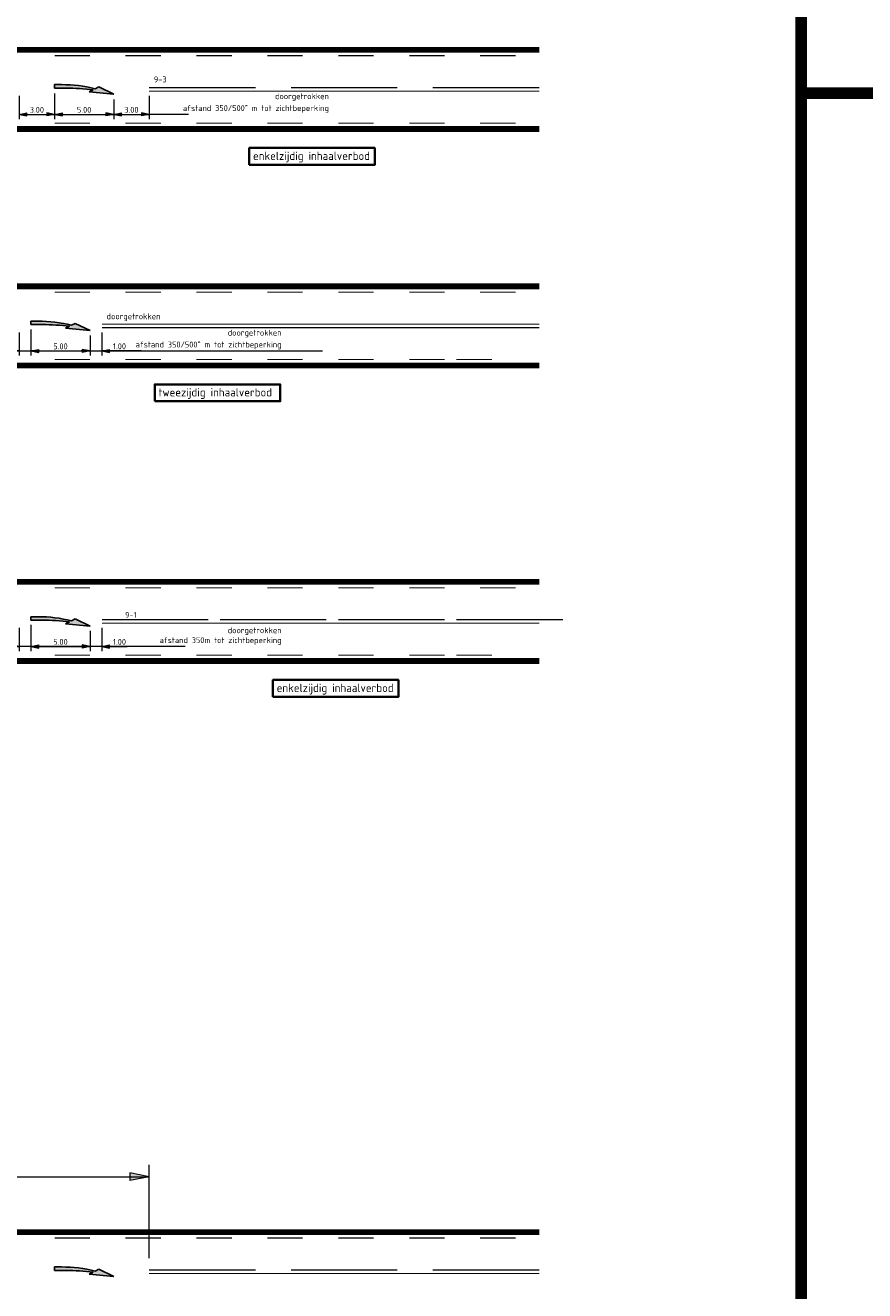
# Model space of a CAD drawing. Header units: metres. Extents: x -699 to 2316, y -1199 to 781.
# Tile 24 of 256: x 79 to 150, y -425 to -318. Entities that reach past the tile are written whole.
import ezdxf

# ---------------------------------------------------------------- set-up
doc = ezdxf.new("R2010")
doc.units = ezdxf.units.M
doc.header["$PDMODE"] = 1
for name, pattern in [('VW-1-1_STREEP', [2, 1, -1]), ('VW-3-3_STREEP', [6, 3, -3]), ('VW-9-3_STREEP', [12, 9, -3])]:
    doc.linetypes.add(name, pattern=pattern)
for name, color, linetype, lineweight in [('N-WA-VW-MARKERING_DYNAMISCH-G', 7, 'Continuous', 35), ('N-WA-VW-MARKERING_PIJL-S', 7, 'Continuous', 25), ('N-WE-VH-KANTVERHARDING-G', 210, 'Continuous', 35), ('N-WE-VW-MARKERING_LANGS_STREEP_33-G', 7, 'VW-3-3_STREEP', 13), ('N-WE-VW-MARKERING_LANGS_STREEP_93-G', 7, 'VW-9-3_STREEP', 13), ('N-WE-VW-MARKERING_LANGS_STREEP_DOORGETROKKEN_010-G', 7, 'Continuous', 13), ('X-XX-AL-M', 7, 'Continuous', 18), ('X-XX-AL-T25', 7, 'Continuous', 25), ('X-XX-AL-T35', 50, 'Continuous', 35)]:
    doc.layers.add(name, color=color, linetype=linetype, lineweight=lineweight)
doc.layers.add('X-XX-AL-TEKENBLAD_VIEWPORT-G', color=7, linetype='Continuous', lineweight=18, plot=False)
doc.styles.add('NLCS-ISO', font='NLCS-ISO.ttf')
doc.styles.add('NLCS-ISO Standaard', font='NLCS-ISO.ttf')
doc.dimstyles.new('NLCS-M200-T25-Pijl-A', dxfattribs={"dimtxt": 0.5, "dimasz": 0.375, "dimexe": 0.4, "dimexo": 0.4, "dimgap": 0.14, "dimtad": 1, "dimlfac": -1, "dimzin": 0, "dimdsep": 46, "dimtxsty": 'NLCS-ISO Standaard', "dimblk": 'Pijl', "dimblk1": 'Pijl', "dimblk2": 'Pijl', "dimcen": 2.5, "dimdle": 2, "dimclrd": 256, "dimclre": 256, "dimclrt": 256, "dimadec": 0, "dimazin": 0, "dimtfac": 1, "dimtofl": 0, "dimtmove": 0, "dimatfit": 3, "dimldrblk": 'Pijl', "dimfxl": 1, "dimtolj": 1, "dimtzin": 0, "dimlwd": 18, "dimlwe": 18, "dimarcsym": 0})
doc.dimstyles.new('NLCS-M500-T25-Pijl-A', dxfattribs={"dimtxt": 1.25, "dimasz": 0.9375, "dimexe": 1, "dimexo": 1, "dimgap": 0.35, "dimtad": 1, "dimlfac": -1, "dimzin": 0, "dimdsep": 46, "dimtxsty": 'NLCS-ISO Standaard', "dimblk": 'Pijl', "dimblk1": 'Pijl', "dimblk2": 'Pijl', "dimcen": 2.5, "dimdle": 2, "dimclrd": 256, "dimclre": 256, "dimclrt": 256, "dimadec": 0, "dimazin": 0, "dimtfac": 1, "dimtofl": 0, "dimtmove": 0, "dimatfit": 3, "dimldrblk": 'Pijl', "dimfxl": 1, "dimtolj": 1, "dimtzin": 0, "dimlwd": 18, "dimlwe": 18, "dimarcsym": 0})

# ---------------------------------------------------------------- blocks, each defined once
blk = doc.blocks.new('Pijl')
h = blk.add_hatch(color=256)
h.paths.add_polyline_path([(0, 0), (-1.75, 0.35), (-1.75, 0)])
h.paths.add_polyline_path([(-1.75, 0), (-1.75, -0.35), (0, 0)])
for p, q in [((-1.9, 0), (0, 0)), ((0, 0), (-1.75, 0.35)), ((-1.75, 0.35), (-1.75, -0.35)), ((0, 0), (-1.75, -0.35))]:
    blk.add_line(p, q)
blk = doc.blocks.new('*D190')
at = {"layer": 'Defpoints', "color": 0, "transparency": 16777216}
for p in [(78.91, -343.23), (79.91, -342.98), (79.91, -345.2)]:
    blk.add_point(p, dxfattribs=at)
at = {"layer": 'X-XX-AL-M', "lineweight": 18, "transparency": 16777216}
for p, q in [((79.91, -343.38), (79.91, -345.6)), ((78.91, -343.63), (78.91, -345.6)), ((78.53, -345.2), (76.78, -345.2)), ((80.28, -345.2), (80.66, -345.2))]:
    blk.add_line(p, q, dxfattribs=at)
at = {"layer": 'X-XX-AL-M', "lineweight": 18, "transparency": 16777216, "xscale": 0.375, "yscale": 0.375, "zscale": 0.375}
blk.add_blockref('Pijl', (78.91, -345.2), dxfattribs=at)
at = {"layer": 'X-XX-AL-M', "lineweight": 18, "transparency": 16777216, "xscale": 0.375, "yscale": 0.375, "zscale": 0.375, "rotation": 180}
blk.add_blockref('Pijl', (79.91, -345.2), dxfattribs=at)
at = {"layer": 'X-XX-AL-M', "transparency": 16777216, "insert": (77.42, -344.81), "char_height": 0.5, "attachment_point": 5, "style": 'NLCS-ISO Standaard'}
blk.add_mtext('\\A1;1.00', dxfattribs=at)
blk = doc.blocks.new('*D191')
at = {"layer": 'Defpoints', "color": 0, "transparency": 16777216}
for p in [(79.91, -342.98), (84.91, -343.49), (84.91, -345.2)]:
    blk.add_point(p, dxfattribs=at)
at = {"layer": 'X-XX-AL-M', "lineweight": 18, "transparency": 16777216}
for p, q in [((79.91, -343.38), (79.91, -345.6)), ((84.91, -343.89), (84.91, -345.6)), ((80.28, -345.2), (84.53, -345.2))]:
    blk.add_line(p, q, dxfattribs=at)
at = {"layer": 'X-XX-AL-M', "lineweight": 18, "transparency": 16777216, "xscale": 0.375, "yscale": 0.375, "zscale": 0.375, "rotation": 180}
blk.add_blockref('Pijl', (79.91, -345.2), dxfattribs=at)
at = {"layer": 'X-XX-AL-M', "lineweight": 18, "transparency": 16777216, "xscale": 0.375, "yscale": 0.375, "zscale": 0.375}
blk.add_blockref('Pijl', (84.91, -345.2), dxfattribs=at)
at = {"layer": 'X-XX-AL-M', "transparency": 16777216, "insert": (82.41, -344.81), "char_height": 0.5, "attachment_point": 5, "style": 'NLCS-ISO Standaard'}
blk.add_mtext('\\A1;5.00', dxfattribs=at)
blk = doc.blocks.new('*D192')
at = {"layer": 'Defpoints', "color": 0, "transparency": 16777216}
for p in [(84.91, -343.49), (85.91, -343.23), (85.91, -345.2)]:
    blk.add_point(p, dxfattribs=at)
at = {"layer": 'X-XX-AL-M', "lineweight": 18, "transparency": 16777216}
for p, q in [((84.91, -343.89), (84.91, -345.6)), ((85.91, -343.63), (85.91, -345.6)), ((84.53, -345.2), (84.16, -345.2)), ((86.28, -345.2), (88.04, -345.2))]:
    blk.add_line(p, q, dxfattribs=at)
at = {"layer": 'X-XX-AL-M', "lineweight": 18, "transparency": 16777216, "xscale": 0.375, "yscale": 0.375, "zscale": 0.375}
blk.add_blockref('Pijl', (84.91, -345.2), dxfattribs=at)
at = {"layer": 'X-XX-AL-M', "lineweight": 18, "transparency": 16777216, "xscale": 0.375, "yscale": 0.375, "zscale": 0.375, "rotation": 180}
blk.add_blockref('Pijl', (85.91, -345.2), dxfattribs=at)
at = {"layer": 'X-XX-AL-M', "transparency": 16777216, "insert": (87.4, -344.81), "char_height": 0.5, "attachment_point": 5, "style": 'NLCS-ISO Standaard'}
blk.add_mtext('\\A1;1.00', dxfattribs=at)
blk = doc.blocks.new('*D290')
at = {"layer": 'Defpoints', "color": 0, "transparency": 16777216}
for p in [(89.91, -415.05), (-50.09, -422.68), (89.91, -422.93)]:
    blk.add_point(p, dxfattribs=at)
at = {"layer": 'X-XX-AL-M', "lineweight": 18, "transparency": 16777216}
for p, q in [((-50.09, -421.68), (-50.09, -414.05)), ((89.91, -421.93), (89.91, -414.05)), ((-49.15, -415.05), (88.97, -415.05))]:
    blk.add_line(p, q, dxfattribs=at)
at = {"layer": 'X-XX-AL-M', "lineweight": 18, "transparency": 16777216, "xscale": 0.9375, "yscale": 0.9375, "zscale": 0.9375, "rotation": 180}
blk.add_blockref('Pijl', (-50.09, -415.05), dxfattribs=at)
at = {"layer": 'X-XX-AL-M', "lineweight": 18, "transparency": 16777216, "xscale": 0.9375, "yscale": 0.9375, "zscale": 0.9375}
blk.add_blockref('Pijl', (89.91, -415.05), dxfattribs=at)
at = {"layer": 'X-XX-AL-M', "transparency": 16777216, "insert": (19.91, -414.08), "char_height": 1.25, "attachment_point": 5, "style": 'NLCS-ISO Standaard'}
blk.add_mtext('\\A1;140m', dxfattribs=at)
blk = doc.blocks.new('*D361')
at = {"layer": 'Defpoints', "color": 0, "transparency": 16777216}
for p in [(81.91, -323.03), (78.91, -323.23), (81.91, -325.2)]:
    blk.add_point(p, dxfattribs=at)
at = {"layer": 'X-XX-AL-M', "lineweight": 18, "transparency": 16777216}
for p, q in [((78.91, -323.63), (78.91, -325.6)), ((81.91, -323.43), (81.91, -325.6)), ((79.28, -325.2), (81.53, -325.2))]:
    blk.add_line(p, q, dxfattribs=at)
at = {"layer": 'X-XX-AL-M', "lineweight": 18, "transparency": 16777216, "xscale": 0.375, "yscale": 0.375, "zscale": 0.375, "rotation": 180}
blk.add_blockref('Pijl', (78.91, -325.2), dxfattribs=at)
at = {"layer": 'X-XX-AL-M', "lineweight": 18, "transparency": 16777216, "xscale": 0.375, "yscale": 0.375, "zscale": 0.375}
blk.add_blockref('Pijl', (81.91, -325.2), dxfattribs=at)
at = {"layer": 'X-XX-AL-M', "transparency": 16777216, "insert": (80.41, -324.81), "char_height": 0.5, "attachment_point": 5, "style": 'NLCS-ISO Standaard'}
blk.add_mtext('\\A1;3.00', dxfattribs=at)
blk = doc.blocks.new('*D362')
at = {"layer": 'Defpoints', "color": 0, "transparency": 16777216}
for p in [(81.91, -323.03), (86.91, -323.54), (86.91, -325.2)]:
    blk.add_point(p, dxfattribs=at)
at = {"layer": 'X-XX-AL-M', "lineweight": 18, "transparency": 16777216}
for p, q in [((81.91, -323.43), (81.91, -325.6)), ((86.91, -323.94), (86.91, -325.6)), ((82.28, -325.2), (86.53, -325.2))]:
    blk.add_line(p, q, dxfattribs=at)
at = {"layer": 'X-XX-AL-M', "lineweight": 18, "transparency": 16777216, "xscale": 0.375, "yscale": 0.375, "zscale": 0.375, "rotation": 180}
blk.add_blockref('Pijl', (81.91, -325.2), dxfattribs=at)
at = {"layer": 'X-XX-AL-M', "lineweight": 18, "transparency": 16777216, "xscale": 0.375, "yscale": 0.375, "zscale": 0.375}
blk.add_blockref('Pijl', (86.91, -325.2), dxfattribs=at)
at = {"layer": 'X-XX-AL-M', "transparency": 16777216, "insert": (84.41, -324.81), "char_height": 0.5, "attachment_point": 5, "style": 'NLCS-ISO Standaard'}
blk.add_mtext('\\A1;5.00', dxfattribs=at)
blk = doc.blocks.new('*D363')
at = {"layer": 'Defpoints', "color": 0, "transparency": 16777216}
for p in [(86.91, -323.54), (89.91, -323.23), (89.91, -325.2)]:
    blk.add_point(p, dxfattribs=at)
at = {"layer": 'X-XX-AL-M', "lineweight": 18, "transparency": 16777216}
for p, q in [((86.91, -323.94), (86.91, -325.6)), ((89.91, -323.63), (89.91, -325.6)), ((87.28, -325.2), (89.53, -325.2))]:
    blk.add_line(p, q, dxfattribs=at)
at = {"layer": 'X-XX-AL-M', "lineweight": 18, "transparency": 16777216, "xscale": 0.375, "yscale": 0.375, "zscale": 0.375, "rotation": 180}
blk.add_blockref('Pijl', (86.91, -325.2), dxfattribs=at)
at = {"layer": 'X-XX-AL-M', "lineweight": 18, "transparency": 16777216, "xscale": 0.375, "yscale": 0.375, "zscale": 0.375}
blk.add_blockref('Pijl', (89.91, -325.2), dxfattribs=at)
at = {"layer": 'X-XX-AL-M', "transparency": 16777216, "insert": (88.41, -324.81), "char_height": 0.5, "attachment_point": 5, "style": 'NLCS-ISO Standaard'}
blk.add_mtext('\\A1;3.00', dxfattribs=at)
blk = doc.blocks.new('N-SVW-MARKERING_PIJL_VERDRIJF_RE_5.0')
h = blk.add_hatch(color=256)
h.paths.add_polyline_path([(5, -0.66), (2.92, -0.46), (3.27, -0.28, 0.004791), (2.89, -0.24), (4.15, -0.24)])
h.paths.add_polyline_path([(3.43, -0.2), (3.75, -0.04), (4.15, -0.24), (2.89, -0.24, 0.024122), (0.96, -0.15), (0, -0.15), (0, 0.15), (0.6, 0.15, -0.062013)])
for p, q in [((0, 0.15), (0.6, 0.15)), ((0, -0.15), (0, 0.15)), ((0, -0.15), (0.96, -0.15)), ((2.92, -0.46), (3.27, -0.28)), ((5, -0.66), (2.92, -0.46)), ((3.75, -0.04), (3.43, -0.2)), ((5, -0.66), (3.75, -0.04))]:
    blk.add_line(p, q)
for centre, radius, start, end in [((0.61, -11.39), 11.54, 75.8527, 90.0468), ((0.99, -20.17), 20.02, 83.4664, 90.0916)]:
    blk.add_arc(centre, radius, start, end)
blk = doc.blocks.new('*D714')
at = {"layer": 'Defpoints', "color": 0, "transparency": 16777216}
for p in [(79.91, -367.98), (78.91, -368.23), (79.91, -370.2)]:
    blk.add_point(p, dxfattribs=at)
at = {"layer": 'X-XX-AL-M', "lineweight": 18, "transparency": 16777216}
for p, q in [((78.91, -368.63), (78.91, -370.6)), ((79.91, -368.38), (79.91, -370.6)), ((78.53, -370.2), (76.78, -370.2)), ((80.28, -370.2), (80.66, -370.2))]:
    blk.add_line(p, q, dxfattribs=at)
at = {"layer": 'X-XX-AL-M', "lineweight": 18, "transparency": 16777216, "xscale": 0.375, "yscale": 0.375, "zscale": 0.375}
blk.add_blockref('Pijl', (78.91, -370.2), dxfattribs=at)
at = {"layer": 'X-XX-AL-M', "lineweight": 18, "transparency": 16777216, "xscale": 0.375, "yscale": 0.375, "zscale": 0.375, "rotation": 180}
blk.add_blockref('Pijl', (79.91, -370.2), dxfattribs=at)
at = {"layer": 'X-XX-AL-M', "transparency": 16777216, "insert": (77.42, -369.81), "char_height": 0.5, "attachment_point": 5, "style": 'NLCS-ISO Standaard'}
blk.add_mtext('\\A1;1.00', dxfattribs=at)
blk = doc.blocks.new('*D715')
at = {"layer": 'Defpoints', "color": 0, "transparency": 16777216}
for p in [(79.91, -367.98), (84.91, -368.49), (84.91, -370.2)]:
    blk.add_point(p, dxfattribs=at)
at = {"layer": 'X-XX-AL-M', "lineweight": 18, "transparency": 16777216}
for p, q in [((79.91, -368.38), (79.91, -370.6)), ((84.91, -368.89), (84.91, -370.6)), ((80.28, -370.2), (84.53, -370.2))]:
    blk.add_line(p, q, dxfattribs=at)
at = {"layer": 'X-XX-AL-M', "lineweight": 18, "transparency": 16777216, "xscale": 0.375, "yscale": 0.375, "zscale": 0.375, "rotation": 180}
blk.add_blockref('Pijl', (79.91, -370.2), dxfattribs=at)
at = {"layer": 'X-XX-AL-M', "lineweight": 18, "transparency": 16777216, "xscale": 0.375, "yscale": 0.375, "zscale": 0.375}
blk.add_blockref('Pijl', (84.91, -370.2), dxfattribs=at)
at = {"layer": 'X-XX-AL-M', "transparency": 16777216, "insert": (82.41, -369.81), "char_height": 0.5, "attachment_point": 5, "style": 'NLCS-ISO Standaard'}
blk.add_mtext('\\A1;5.00', dxfattribs=at)
blk = doc.blocks.new('*D716')
at = {"layer": 'Defpoints', "color": 0, "transparency": 16777216}
for p in [(84.91, -368.49), (85.91, -368.23), (85.91, -370.2)]:
    blk.add_point(p, dxfattribs=at)
at = {"layer": 'X-XX-AL-M', "lineweight": 18, "transparency": 16777216}
for p, q in [((84.91, -368.89), (84.91, -370.6)), ((85.91, -368.63), (85.91, -370.6)), ((84.53, -370.2), (84.16, -370.2)), ((86.28, -370.2), (88.04, -370.2))]:
    blk.add_line(p, q, dxfattribs=at)
at = {"layer": 'X-XX-AL-M', "lineweight": 18, "transparency": 16777216, "xscale": 0.375, "yscale": 0.375, "zscale": 0.375}
blk.add_blockref('Pijl', (84.91, -370.2), dxfattribs=at)
at = {"layer": 'X-XX-AL-M', "lineweight": 18, "transparency": 16777216, "xscale": 0.375, "yscale": 0.375, "zscale": 0.375, "rotation": 180}
blk.add_blockref('Pijl', (85.91, -370.2), dxfattribs=at)
at = {"layer": 'X-XX-AL-M', "transparency": 16777216, "insert": (87.4, -369.81), "char_height": 0.5, "attachment_point": 5, "style": 'NLCS-ISO Standaard'}
blk.add_mtext('\\A1;1.00', dxfattribs=at)

msp = doc.modelspace()

# ---------------------------------------------------------------- linework, layer by layer
at = {"layer": 'N-WA-VW-MARKERING_DYNAMISCH-G', "color": 251, "linetype": 'VW-1-1_STREEP', "ltscale": 0.85, "const_width": 0.35}
for points in [[(-86.0936, -319.8089), (122.9076, -319.8089)], [(122.9076, -326.3589), (-86.0936, -326.3589)], [(-86.0936, -339.8089), (122.9076, -339.8089)], [(122.9076, -346.3589), (-86.0936, -346.3589)], [(-99.3018, -364.8089), (122.9076, -364.8089)], [(122.9076, -371.3589), (-99.3018, -371.3589)], [(-86.0936, -419.8089), (122.9076, -419.8089)]]:
    msp.add_lwpolyline(points, dxfattribs=at)
at = {"layer": 'N-WE-VH-KANTVERHARDING-G'}
for p, q in [((-86.0936, -319.5839), (122.9076, -319.5839)), ((122.9076, -326.5839), (-86.0936, -326.5839)), ((-86.0936, -339.5839), (122.9076, -339.5839)), ((122.9076, -346.5839), (-86.0936, -346.5839)), ((-99.3018, -364.5839), (122.9076, -364.5839)), ((122.9076, -371.5839), (-99.3018, -371.5839)), ((-86.0936, -419.5839), (122.9076, -419.5839))]:
    msp.add_line(p, q, dxfattribs=at)
at = {"layer": 'N-WE-VW-MARKERING_LANGS_STREEP_33-G', "linetype": 'Continuous', "const_width": 0.1}
for points in [[(81.9076, -320.2339), (84.9076, -320.2339)], [(87.9076, -320.2339), (90.9076, -320.2339)], [(93.9076, -320.2339), (96.9076, -320.2339)], [(99.9076, -320.2339), (102.9076, -320.2339)], [(105.9076, -320.2339), (108.9076, -320.2339)], [(111.9076, -320.2339), (114.9076, -320.2339)], [(117.9076, -320.2339), (120.9076, -320.2339)], [(84.9079, -325.9339), (81.9079, -325.9339)], [(90.9079, -325.9339), (87.9079, -325.9339)], [(96.9079, -325.9339), (93.9079, -325.9339)], [(102.9079, -325.9339), (99.9079, -325.9339)], [(108.9079, -325.9339), (105.9079, -325.9339)], [(114.9079, -325.9339), (111.9079, -325.9339)], [(120.9079, -325.9339), (117.9079, -325.9339)], [(81.9076, -340.2339), (84.9076, -340.2339)], [(87.9076, -340.2339), (90.9076, -340.2339)], [(93.9076, -340.2339), (96.9076, -340.2339)], [(99.9076, -340.2339), (102.9076, -340.2339)], [(105.9076, -340.2339), (108.9076, -340.2339)], [(111.9076, -340.2339), (114.9076, -340.2339)], [(117.9076, -340.2339), (120.9076, -340.2339)], [(84.9079, -345.9339), (81.9079, -345.9339)], [(90.9079, -345.9339), (87.9079, -345.9339)], [(96.9076, -345.9339), (93.9076, -345.9339)], [(102.9076, -345.9339), (99.9076, -345.9339)], [(108.9076, -345.9339), (105.9076, -345.9339)], [(114.9076, -345.9339), (111.9076, -345.9339)], [(118.9079, -345.9339), (115.9079, -345.9339)], [(81.9076, -365.2339), (84.9076, -365.2339)], [(87.9076, -365.2339), (90.9076, -365.2339)], [(93.9076, -365.2339), (96.9076, -365.2339)], [(99.9076, -365.2339), (102.9076, -365.2339)], [(105.9076, -365.2339), (108.9076, -365.2339)], [(111.9076, -365.2339), (114.9076, -365.2339)], [(117.9076, -365.2339), (120.9076, -365.2339)], [(84.9079, -370.9339), (81.9079, -370.9339)], [(90.9079, -370.9339), (87.9079, -370.9339)], [(96.9076, -370.9339), (93.9076, -370.9339)], [(102.9076, -370.9339), (99.9076, -370.9339)], [(108.9076, -370.9339), (105.9076, -370.9339)], [(114.9076, -370.9339), (111.9076, -370.9339)], [(118.9079, -370.9339), (115.9079, -370.9339)], [(81.9076, -420.2339), (84.9076, -420.2339)], [(87.9076, -420.2339), (90.9076, -420.2339)], [(93.9076, -420.2339), (96.9076, -420.2339)], [(99.9076, -420.2339), (102.9076, -420.2339)], [(105.9076, -420.2339), (108.9076, -420.2339)], [(111.9076, -420.2339), (114.9076, -420.2339)], [(117.9076, -420.2339), (120.9076, -420.2339)]]:
    msp.add_lwpolyline(points, dxfattribs=at)
at = {"layer": 'N-WE-VW-MARKERING_LANGS_STREEP_93-G', "linetype": 'Continuous', "const_width": 0.1}
for points in [[(89.9076, -322.9339), (98.9076, -322.9339)], [(101.9076, -322.9339), (110.9076, -322.9339)], [(113.9076, -322.9339), (122.9076, -322.9339)], [(94.9077, -367.9339), (85.9077, -367.9339)], [(104.9077, -367.9339), (95.9077, -367.9339)], [(114.9077, -367.9339), (105.9077, -367.9339)], [(124.9077, -367.9339), (115.9077, -367.9339)], [(89.9076, -422.9339), (98.9076, -422.9339)], [(101.9076, -422.9339), (110.9076, -422.9339)], [(113.9076, -422.9339), (122.9076, -422.9339)]]:
    msp.add_lwpolyline(points, dxfattribs=at)
at = {"layer": 'N-WE-VW-MARKERING_LANGS_STREEP_DOORGETROKKEN_010-G', "linetype": 'Continuous', "const_width": 0.1}
for points in [[(122.9076, -323.2339), (89.9079, -323.2339)], [(122.9073, -342.9339), (85.9076, -342.9339)], [(122.9076, -343.2339), (85.9079, -343.2339)], [(122.9076, -368.2339), (85.9079, -368.2339)], [(122.9076, -423.2339), (89.9079, -423.2339)]]:
    msp.add_lwpolyline(points, dxfattribs=at)
at = {"layer": 'X-XX-AL-M'}
for p, q in [((93.2305, -325.2035), (89.9079, -325.2035)), ((-55.2223, -345.2035), (104.5745, -345.2035)), ((89.2305, -345.2035), (86.3307, -345.2035)), ((92.9671, -370.2035), (-61.2223, -370.2035)), ((89.2305, -370.2035), (86.3307, -370.2035))]:
    msp.add_line(p, q, dxfattribs=at)
at = {"layer": 'X-XX-AL-T35'}
for points in [[(98.3799, -329.4655), (108.9996, -329.4655), (108.9996, -328.0324), (98.3799, -328.0324)], [(90.3799, -349.4655), (100.9996, -349.4655), (100.9996, -348.0324), (90.3799, -348.0324)], [(100.3799, -374.4655), (110.9996, -374.4655), (110.9996, -373.0324), (100.3799, -373.0324)]]:
    msp.add_lwpolyline(points, close=True, dxfattribs=at)
at = {"layer": 'X-XX-AL-TEKENBLAD_VIEWPORT-G', "color": 3, "const_width": 1}
for points in [[(145.0674, -153.1638), (145.0674, -498.2344), (-190.5714, -498.2344), (-390.5714, -498.2344), (-390.5714, -398.2344), (-190.5714, -398.2344)], [(145.0674, -323.3944), (368.9828, -323.3944), (368.9828, -711.1164), (81.2243, -711.1164), (81.2243, -498.2344)]]:
    msp.add_lwpolyline(points, dxfattribs=at)

# ---------------------------------------------------------------- block references
at = {"layer": 'N-WA-VW-MARKERING_PIJL-S'}
for p in [(81.9086, -322.8289), (79.9086, -342.8289), (79.9086, -367.8289), (81.9086, -422.8289)]:
    msp.add_blockref('N-SVW-MARKERING_PIJL_VERDRIJF_RE_5.0', p, dxfattribs=at)

# ---------------------------------------------------------------- texts
at = {"layer": 'X-XX-AL-M', "char_height": 0.5, "attachment_point": 9, "style": 'NLCS-ISO Standaard'}
for s, insert in [('\\A1;doorgetrokken\\Pafstand 350/500{\\H0.7x;\\S*^ ;} m tot zichtbeperking', (105.1171, -325.0635)), ('\\A1;doorgetrokken\\Pafstand 350/500{\\H0.7x;\\S*^ ;} m tot zichtbeperking', (101.1171, -345.0635)), ('\\A1;doorgetrokken\\Pafstand 350{\\H1x;m tot zichtbeperking}', (101.1171, -370.0635))]:
    msp.add_mtext(s, dxfattribs=dict(at, insert=insert))
at = {"layer": 'X-XX-AL-T25', "style": 'NLCS-ISO'}
msp.add_text('9-3', height=0.5, dxfattribs=at).set_placement((90.3079, -322.4876))
at = {"layer": 'X-XX-AL-T25', "char_height": 0.5, "attachment_point": 7, "style": 'NLCS-ISO'}
for s, insert in [('\\A1;doorgetrokken', (86.3079, -342.6772)), ('\\A1;9-1', (87.8725, -367.7772))]:
    msp.add_mtext(s, dxfattribs=dict(at, insert=insert))
at = {"layer": 'X-XX-AL-T35', "style": 'NLCS-ISO'}
for s, p in [('enkelzijdig inhaalverbod', (98.6991, -329.0521)), ('tweezijdig inhaalverbod', (90.6991, -349.0521)), ('enkelzijdig inhaalverbod', (100.6991, -374.0521))]:
    msp.add_text(s, height=0.7, dxfattribs=at).set_placement(p)

# ---------------------------------------------------------------- dimensions: what is measured, and where the dimension line sits
at = {"layer": 'X-XX-AL-M'}
for base, p1, p2, picture, middle in [((81.9086, -325.2035), (78.9078, -323.2339), (81.9086, -323.0289), '*D361', (80.4082, -324.8135)), ((86.9086, -325.2035), (81.9086, -323.0289), (86.9086, -323.5389), '*D362', (84.4086, -324.8135)), ((89.9079, -325.2035), (86.9086, -323.5389), (89.9079, -323.2339), '*D363', (88.4082, -324.8135)), ((84.9086, -345.2035), (79.9086, -342.9789), (84.9086, -343.4889), '*D191', (82.4086, -344.8135)), ((84.9086, -370.2035), (79.9086, -367.9789), (84.9086, -368.4889), '*D715', (82.4086, -369.8135))]:
    dim = msp.add_linear_dim(base=base, p1=p1, p2=p2, angle=360, dimstyle='NLCS-M200-T25-Pijl-A', dxfattribs=at)
    dim.commit()
    dim.dimension.update_dxf_attribs({"geometry": picture, "text_midpoint": middle})
for base, p1, p2, picture, middle in [((79.9086, -345.2035), (78.9078, -343.2339), (79.9086, -342.9789), '*D190', (77.4178, -345.2035)), ((85.9079, -345.2035), (84.9086, -343.4889), (85.9079, -343.2339), '*D192', (87.3979, -345.2035)), ((79.9086, -370.2035), (78.9078, -368.2339), (79.9086, -367.9789), '*D714', (77.4178, -370.2035)), ((85.9079, -370.2035), (84.9086, -368.4889), (85.9079, -368.2339), '*D716', (87.3979, -370.2035))]:
    dim = msp.add_linear_dim(base=base, p1=p1, p2=p2, angle=360, dimstyle='NLCS-M200-T25-Pijl-A', dxfattribs=at)
    dim.commit()
    dim.dimension.update_dxf_attribs({"geometry": picture, "text_midpoint": middle, "dimtype": 160})
dim = msp.add_linear_dim(base=(89.9076, -415.0533), p1=(-50.0924, -422.6789), p2=(89.9076, -422.9339), text='140m', dimstyle='NLCS-M500-T25-Pijl-A', dxfattribs=at)
dim.commit()
dim.dimension.update_dxf_attribs({"geometry": '*D290', "text_midpoint": (19.9076, -414.0783)})

doc.saveas('drawing.dxf')
